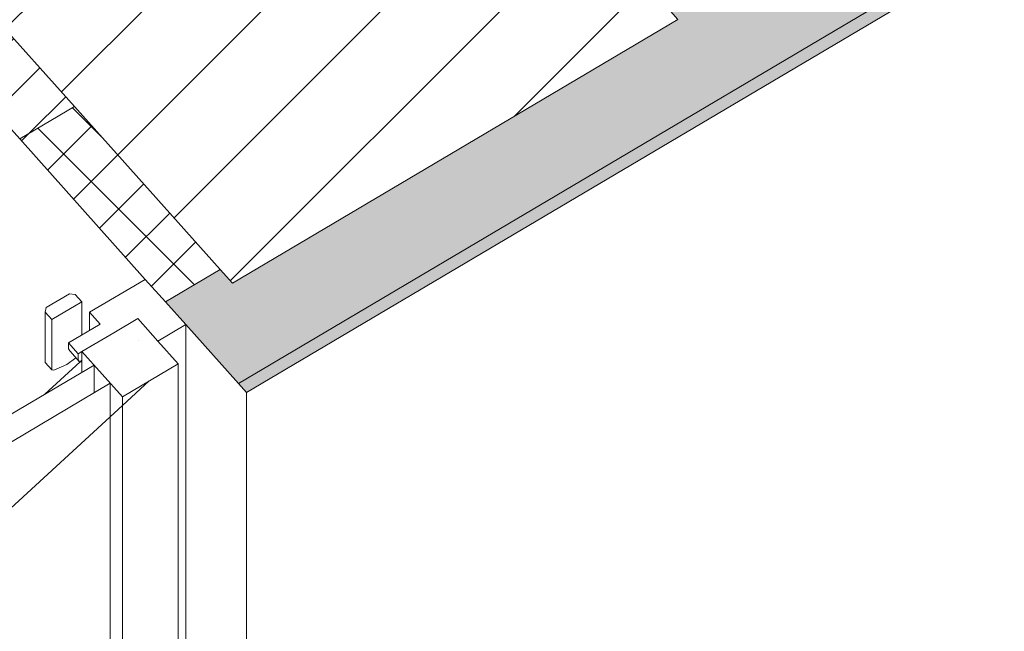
# Model space of a CAD drawing. Header units: millimetres. Extents: x -36631 to 27388, y -24993 to 6945.
# Tile 240 of 256: x -10216 to -9458, y -7199 to -6727. Entities that reach past the tile are written whole.
import ezdxf

# ---------------------------------------------------------------- set-up
doc = ezdxf.new("R2010")
doc.units = ezdxf.units.MM
doc.header["$MEASUREMENT"] = 0
doc.linetypes.add('Wipeout_Contour', pattern=[1000, 0, -1000])
for name, color, linetype in [('10_ESTR_Pilars', 7, 'Continuous'), ('12_FAÇ_Façana', 7, 'Continuous'), ('Ventanas Archicad', 7, 'Continuous')]:
    doc.layers.add(name, color=color, linetype=linetype)
for name, color, linetype, lineweight in [('10_ESTR_Pilars_Pluma_Nº__28', 7, 'Continuous', 20), ('10_ESTR_Pilars_Pluma_Nº__42', 8, 'Continuous', 25), ('12_FAÇ_Façana_Pluma_Nº__2', 8, 'Continuous', 5), ('12_FAÇ_Façana_Pluma_Nº__47', 7, 'Continuous', 20), ('12_FAÇ_Façana_Pluma_Nº__7', 7, 'Continuous', 5), ('Ventanas Archicad_Pluma_Nº__1', 7, 'Continuous', 5)]:
    doc.layers.add(name, color=color, linetype=linetype, lineweight=lineweight)
for name, color, linetype, lineweight, true_color in [('12_FAÇ_Façana_Pluma_Nº__102', 7, 'Continuous', 5, 0xcccccc), ('12_FAÇ_Façana_Pluma_Nº__174', 7, 'Continuous', 13, 0xe4ad2c), ('Ventanas Archicad_Pluma_Nº__23', 7, 'Continuous', 5, 0xa4a4a6)]:
    doc.layers.add(name, color=color, linetype=linetype, lineweight=lineweight, true_color=true_color)

# ---------------------------------------------------------------- blocks, each defined once
blk = doc.blocks.new('Elem Sección_41_1')
at = {"color": 254, "linetype": 'Wipeout_Contour', "lineweight": 0, "ltscale": 48147.300773}
blk.add_wipeout([(-9708.98, -6726.95), (-9958.66, -6447.56), (-10301.95, -6650.85), (-10052.27, -6930.25)], dxfattribs=at).dxf.layer = '10_ESTR_Pilars'
at = {"layer": '10_ESTR_Pilars_Pluma_Nº__42', "linetype": 'Continuous', "lineweight": 25}
h = blk.add_hatch(dxfattribs=at)
h.set_pattern_fill('00_GCT_trama_45º_e1_400__05', color=8, style=0, pattern_type=2)
h.set_pattern_definition([(45, (0, 0), (-45.96194, 45.96194), [])])
h.paths.add_polyline_path([(-9708.98, -6726.95), (-9958.66, -6447.56), (-10301.95, -6650.85), (-10052.27, -6930.25)])
at = {"layer": '10_ESTR_Pilars_Pluma_Nº__28', "color": 7, "linetype": 'Continuous', "lineweight": 20}
for p, q in [((-9958.66, -6447.56), (-10301.95, -6650.85)), ((-9708.98, -6726.95), (-10052.27, -6930.25))]:
    blk.add_line(p, q, dxfattribs=at)
at = {"layer": '10_ESTR_Pilars_Pluma_Nº__28', "color": 7, "linetype": 'Continuous', "lineweight": 20, "flags": 128}
for points in [[(-9958.66, -6447.56), (-9830.7, -6590.75), (-9718.34, -6716.47), (-9708.98, -6726.95)], [(-10301.95, -6650.85), (-10173.99, -6794.04), (-10061.63, -6919.77), (-10052.27, -6930.25)]]:
    blk.add_lwpolyline(points, dxfattribs=at)
blk = doc.blocks.new('Elem Sección_76_1')
at = {"layer": '12_FAÇ_Façana_Pluma_Nº__102', "linetype": 'Continuous', "lineweight": 0, "true_color": 0xe5e5e5}
for points in [[(-10103.79, -6944.73), (-10047.61, -7007.6), (-6482.57, -4896.37), (-6538.74, -4833.5), (-9331.33, -6487.28), (-9321.97, -6497.76), (-9665.26, -6701.06), (-9674.62, -6690.58), (-9718.34, -6716.47), (-9708.98, -6726.95), (-10052.27, -6930.25), (-10061.63, -6919.77)], [(-10047.61, -7007.6), (-10041.37, -7014.58), (-6476.32, -4903.35), (-6482.57, -4896.37)]]:
    blk.add_hatch(color=254, dxfattribs=at).paths.add_polyline_path(points)
at = {"layer": '12_FAÇ_Façana_Pluma_Nº__174', "linetype": 'Continuous', "lineweight": 13, "true_color": 0xe4ad2c}
h = blk.add_hatch(dxfattribs=at)
h.set_pattern_fill('SATE_Aislamiento_0001', color=42, style=0, pattern_type=2)
h.set_pattern_definition([(45, (0, 0), (-21.2132, 21.2132), []), (135, (0, 0), (21.2132, 21.2132), [])])
h.paths.add_polyline_path([(-10216.14, -6819.01), (-10103.79, -6944.73), (-10061.63, -6919.77), (-10173.99, -6794.04)])
at = {"layer": '12_FAÇ_Façana_Pluma_Nº__2', "linetype": 'Continuous', "lineweight": 5}
h = blk.add_hatch(dxfattribs=at)
h.set_pattern_fill('Ceramic_0001', color=8, style=0, pattern_type=2)
h.set_pattern_definition([(45, (0, 0), (-21.2132, 21.2132), [])])
h.paths.add_polyline_path([(-10350.35, -6668.83), (-10216.14, -6819.01), (-10173.99, -6794.04), (-10301.95, -6650.85), (-9958.66, -6447.56), (-9830.7, -6590.75), (-9786.98, -6564.85), (-9914.94, -6421.66), (-9571.65, -6218.36), (-9443.69, -6361.55), (-6651.1, -4707.78), (-6785.3, -4557.6)])
at = {"layer": '12_FAÇ_Façana_Pluma_Nº__47', "color": 7, "linetype": 'Continuous', "lineweight": 20}
blk.add_line((-10041.37, -7761.27), (-10041.37, -7014.58), dxfattribs=at)
at = {"layer": '12_FAÇ_Façana_Pluma_Nº__7', "color": 7, "linetype": 'Continuous', "lineweight": 5}
for p, q in [((-6482.57, -4896.37), (-10047.61, -7007.6)), ((-6476.32, -4903.35), (-10041.37, -7014.58)), ((-10173.99, -6794.04), (-10216.14, -6819.01)), ((-10061.63, -6919.77), (-10103.79, -6944.73))]:
    blk.add_line(p, q, dxfattribs=at)
at = {"layer": '12_FAÇ_Façana_Pluma_Nº__7', "color": 7, "linetype": 'Continuous', "lineweight": 5, "flags": 128}
blk.add_lwpolyline([(-10356.59, -6661.85), (-10350.35, -6668.83), (-10216.14, -6819.01), (-10119.39, -6927.27), (-10103.79, -6944.73), (-10088.18, -6962.2), (-10047.61, -7007.6), (-10041.37, -7014.58)], dxfattribs=at)
blk = doc.blocks.new('Elem Sección_83_1')
at = {"layer": 'Ventanas Archicad', "linetype": 'Continuous', "lineweight": 0, "true_color": 0x000000}
h = blk.add_hatch(dxfattribs=at)
h.set_pattern_fill('Hormigón_en_Masa_0001', color=18, style=0, pattern_type=2)
h.set_pattern_definition([(0, (0, 0), (0, 779.423), [48.75, -401.25]), (0, (225, 389.7), (0, 779.423), [48.75, -401.25]), (60, (0, 0), (-675, 389.71), [48.75, -401.25]), (60, (450, 0), (-675, 389.71), [48.75, -401.25]), (120, (48.75, 0), (675, 389.71), [48.75, -401.25]), (120, (498.75, 0), (675, 389.71), [48.75, -401.25]), (0, (0, 75), (0, 150), [0, -150, 0, -225]), (45, (75, 75), (-106.066, 106.066), [0, -112.5, 0, -187.5])])
h.paths.add_polyline_path([(-10125.24, -6957.44), (-10168.16, -6982.85), (-10136.94, -7017.78), (-10094.03, -6992.36)])
at = {"layer": 'Ventanas Archicad_Pluma_Nº__1', "color": 7, "linetype": 'Continuous', "lineweight": 5}
for p, q in [((-10119.39, -6927.27), (-10162.3, -6952.68)), ((-10088.18, -6962.2), (-10109.64, -6974.9)), ((-10088.18, -6962.2), (-10088.18, -7664.53)), ((-10158.79, -6993.33), (-11059.92, -7526.98)), ((-10196.78, -7015.83), (-10169.54, -6990.82)), ((-10191.48, -6997.06), (-10196.48, -6991.47)), ((-10179.9, -6992.86), (-10189.77, -6997.37)), ((-10170.01, -6990.86), (-10171.16, -6989.32)), ((-10168.16, -6990.72), (-10170.01, -6990.86)), ((-10169.54, -6990.82), (-10168.16, -6989.55)), ((-10168.16, -6998.87), (-10168.16, -6990.72)), ((-10158.79, -6993.33), (-10158.79, -7014.69)), ((-10094.03, -6992.36), (-10136.94, -7017.78)), ((-10094.03, -6992.36), (-10094.03, -7284.45)), ((-10189.77, -6997.37), (-10191.48, -6997.06)), ((-11047.44, -7540.95), (-10146.31, -7007.3)), ((-10146.31, -7007.3), (-10146.31, -7299.39)), ((-10136.94, -7024.47), (-10116.39, -7005.61)), ((-11012.92, -7828.62), (-10136.94, -7024.47)), ((-10136.94, -7309.86), (-10136.94, -7017.78))]:
    blk.add_line(p, q, dxfattribs=at)
at = {"layer": 'Ventanas Archicad_Pluma_Nº__1', "color": 7, "linetype": 'Continuous', "lineweight": 5, "flags": 128}
blk.add_lwpolyline([(-10125.24, -6957.44), (-10109.64, -6974.9), (-10094.03, -6992.36)], dxfattribs=at)
at = {"color": 254, "linetype": 'Wipeout_Contour', "lineweight": 0, "ltscale": 49293.007755}
blk.add_wipeout([(-10143.7, -6968.37), (-10151.19, -6959.99), (-10178.65, -6976.25), (-10171.16, -6984.63)], dxfattribs=at).dxf.layer = 'Ventanas Archicad'
at = {"layer": 'Ventanas Archicad_Pluma_Nº__1', "color": 7, "linetype": 'Continuous', "lineweight": 5}
for p, q in [((-10162.3, -6966.57), (-10162.3, -6952.68)), ((-10162.3, -6952.68), (-10154.19, -6961.76)), ((-10125.24, -6957.44), (-10143.7, -6968.37)), ((-10178.65, -6980.94), (-10178.65, -6976.25)), ((-10177.5, -6982.48), (-10178.65, -6980.94)), ((-10170.01, -6990.86), (-10177.5, -6982.48)), ((-10171.16, -6989.32), (-10171.16, -6984.63)), ((-10168.16, -6990.72), (-10168.16, -6982.85)), ((-10168.16, -6982.85), (-10136.94, -7017.78)), ((-10172.82, -6987.71), (-10179.9, -6992.86))]:
    blk.add_line(p, q, dxfattribs=at)
at = {"layer": 'Ventanas Archicad_Pluma_Nº__23', "color": 253, "linetype": 'Continuous', "lineweight": 5, "true_color": 0xa4a4a6}
blk.add_line((-10178.65, -6976.25), (-10171.16, -6984.63), dxfattribs=at)
at = {"layer": 'Ventanas Archicad_Pluma_Nº__23', "color": 253, "linetype": 'Continuous', "lineweight": 5, "true_color": 0xa4a4a6, "flags": 128}
blk.add_lwpolyline([(-10143.7, -6968.37), (-10168.16, -6982.85), (-10171.16, -6984.63)], dxfattribs=at)
at = {"color": 254, "linetype": 'Wipeout_Contour', "lineweight": 0, "ltscale": 73965.351522}
blk.add_wipeout([(-10191.48, -6958.22), (-10168.31, -6944.49), (-10173.31, -6938.9), (-10177.75, -6938.33), (-10195.78, -6949.01), (-10196.48, -6952.63)], dxfattribs=at).dxf.layer = 'Ventanas Archicad'
at = {"layer": 'Ventanas Archicad_Pluma_Nº__1', "color": 7, "linetype": 'Continuous', "lineweight": 5}
for p, q in [((-10168.31, -6944.49), (-10168.31, -6970.13)), ((-10196.48, -6952.63), (-10196.48, -6991.47)), ((-10191.48, -6997.06), (-10191.48, -6958.22))]:
    blk.add_line(p, q, dxfattribs=at)
at = {"layer": 'Ventanas Archicad_Pluma_Nº__23', "color": 253, "linetype": 'Continuous', "lineweight": 5, "true_color": 0xa4a4a6}
for p, q in [((-10177.75, -6938.33), (-10195.78, -6949.01)), ((-10177.75, -6938.33), (-10173.31, -6938.9)), ((-10173.31, -6938.9), (-10168.31, -6944.49)), ((-10195.78, -6949.01), (-10196.48, -6952.63)), ((-10168.31, -6944.49), (-10191.48, -6958.22)), ((-10196.48, -6952.63), (-10191.48, -6958.22)), ((-10154.19, -6961.76), (-10178.65, -6976.25))]:
    blk.add_line(p, q, dxfattribs=at)

msp = doc.modelspace()

# ---------------------------------------------------------------- block references
at = {"layer": '10_ESTR_Pilars', "lineweight": 0}
msp.add_blockref('Elem Sección_41_1', (0, 0), dxfattribs=at)

# ---------------------------------------------------------------- next in the draw order: block references
at = {"layer": '12_FAÇ_Façana', "lineweight": 0}
msp.add_blockref('Elem Sección_76_1', (0, 0), dxfattribs=at)

# ---------------------------------------------------------------- next in the draw order: block references
at = {"layer": 'Ventanas Archicad', "lineweight": 0}
msp.add_blockref('Elem Sección_83_1', (0, 0), dxfattribs=at)

doc.saveas('drawing.dxf')
